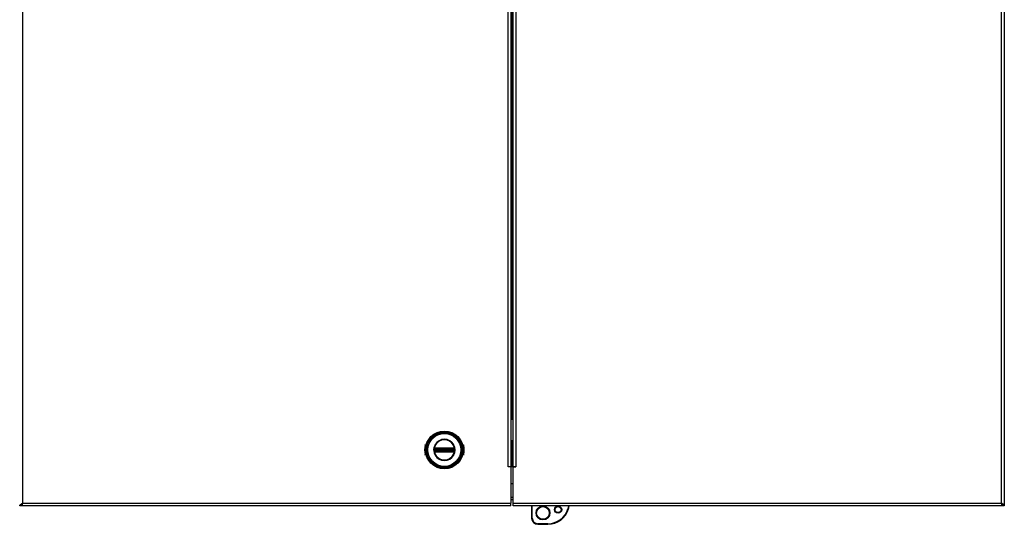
# Model space of a CAD drawing. Header units: inches. Extents: x 12 to 224, y 18 to 129.
# Tile 10 of 16: x 92 to 123, y 57 to 72. Entities that reach past the tile are written whole.
import ezdxf

# ---------------------------------------------------------------- set-up
doc = ezdxf.new("R2010")
doc.units = ezdxf.units.IN
doc.header["$MEASUREMENT"] = 0
doc.layers.add('Visible Edges(ANSI)', color=7, linetype='Continuous', lineweight=25)
doc.layers.add('Visible Tangent Edges(ANSI)', color=7, linetype='Continuous', lineweight=25)

msp = doc.modelspace()

# ---------------------------------------------------------------- linework, layer by layer
at = {"layer": 'Visible Edges(ANSI)'}
for p, q in [((123.072, 87.503), (123.072, 57.128)), ((107.656, 86.284), (107.656, 58.347)), ((107.722, 58.347), (107.722, 86.284)), ((107.722, 59.863), (107.656, 59.863)), ((107.656, 59.144), (107.722, 59.144)), ((107.656, 58.347), (107.57, 58.347)), ((107.656, 58.347), (107.57, 58.347)), ((107.57, 58.347), (107.57, 58.347)), ((107.57, 58.347), (107.57, 58.347)), ((107.656, 58.347), (107.656, 57.214)), ((107.691, 58.347), (107.656, 58.347)), ((107.722, 58.347), (107.691, 58.347)), ((107.722, 58.347), (107.808, 58.347)), ((107.808, 58.347), (107.722, 58.347)), ((107.722, 57.214), (107.722, 58.347)), ((107.808, 58.347), (107.808, 58.347)), ((107.808, 58.347), (107.808, 58.347)), ((107.722, 57.815), (107.656, 57.815)), ((107.722, 57.315), (107.656, 57.315)), ((92.361, 57.128), (92.306, 57.128)), ((92.371, 57.174), (92.371, 57.128)), ((107.656, 57.128), (92.371, 57.128)), ((107.656, 57.128), (107.656, 57.214)), ((107.722, 57.128), (107.722, 57.214)), ((123.007, 57.128), (107.722, 57.128)), ((108.302, 57.128), (108.302, 56.752)), ((123.007, 57.174), (123.007, 57.128)), ((123.072, 57.128), (123.017, 57.128)), ((108.499, 56.556), (108.814, 56.556))]:
    msp.add_line(p, q, dxfattribs=at)
at = {"layer": 'Visible Edges(ANSI)', "flags": 128}
for points in [[(92.306, 57.128), (92.307, 57.132), (92.307, 57.136), (92.308, 57.139), (92.309, 57.143), (92.311, 57.146), (92.313, 57.15), (92.315, 57.153), (92.318, 57.157), (92.321, 57.161), (92.324, 57.164), (92.328, 57.168), (92.331, 57.171), (92.336, 57.175), (92.34, 57.178), (92.345, 57.182), (92.349, 57.186), (92.354, 57.189), (92.359, 57.193), (92.365, 57.196), (92.37, 57.2), (92.376, 57.204), (92.381, 57.207), (92.387, 57.211), (92.392, 57.214)], [(92.392, 57.214), (92.39, 57.211), (92.388, 57.207), (92.386, 57.204), (92.384, 57.2), (92.382, 57.196), (92.38, 57.193), (92.379, 57.189), (92.377, 57.186), (92.375, 57.182), (92.373, 57.178), (92.372, 57.175), (92.37, 57.171), (92.369, 57.168), (92.368, 57.164), (92.367, 57.161), (92.365, 57.157), (92.365, 57.153), (92.364, 57.15), (92.363, 57.146), (92.362, 57.143), (92.362, 57.139), (92.362, 57.136), (92.361, 57.132), (92.361, 57.128)], [(92.392, 57.214), (92.391, 57.209), (92.391, 57.203), (92.39, 57.198), (92.389, 57.192), (92.388, 57.187), (92.387, 57.181), (92.386, 57.176), (92.385, 57.171), (92.384, 57.167), (92.384, 57.162), (92.383, 57.158), (92.382, 57.154), (92.381, 57.15), (92.38, 57.146), (92.379, 57.143), (92.378, 57.14), (92.377, 57.137), (92.377, 57.135), (92.376, 57.133), (92.375, 57.131), (92.374, 57.13), (92.373, 57.129), (92.372, 57.129), (92.371, 57.128)], [(92.377, 57.186), (92.378, 57.187), (92.378, 57.188), (92.379, 57.188), (92.38, 57.189), (92.38, 57.19), (92.381, 57.191), (92.382, 57.192), (92.382, 57.193), (92.383, 57.194), (92.383, 57.195), (92.384, 57.196), (92.385, 57.198), (92.385, 57.199), (92.386, 57.2), (92.387, 57.201), (92.387, 57.203), (92.388, 57.204), (92.389, 57.206), (92.389, 57.207), (92.39, 57.208), (92.39, 57.21), (92.391, 57.211), (92.392, 57.213), (92.392, 57.214)], [(109.456, 57.034), (109.457, 57.038), (109.458, 57.042), (109.459, 57.045), (109.46, 57.049), (109.461, 57.053), (109.462, 57.057), (109.463, 57.061), (109.463, 57.065), (109.464, 57.069), (109.465, 57.073), (109.466, 57.077), (109.466, 57.081), (109.467, 57.085), (109.468, 57.088), (109.468, 57.092), (109.469, 57.096), (109.469, 57.1), (109.47, 57.104), (109.47, 57.108), (109.471, 57.112), (109.471, 57.116), (109.471, 57.12), (109.471, 57.124), (109.472, 57.128)], [(122.986, 57.214), (122.988, 57.211), (122.99, 57.207), (122.992, 57.204), (122.994, 57.2), (122.996, 57.196), (122.998, 57.193), (123, 57.189), (123.002, 57.186), (123.003, 57.182), (123.005, 57.179), (123.007, 57.175), (123.008, 57.171), (123.009, 57.168), (123.011, 57.164), (123.012, 57.161), (123.013, 57.157), (123.014, 57.153), (123.015, 57.15), (123.016, 57.146), (123.016, 57.143), (123.017, 57.139), (123.017, 57.136), (123.017, 57.132), (123.017, 57.128)], [(123.003, 57.132), (123.003, 57.134), (123.002, 57.136), (123.001, 57.138), (123, 57.14), (123, 57.142), (122.999, 57.145), (122.998, 57.147), (122.998, 57.15), (122.997, 57.153), (122.996, 57.157), (122.995, 57.16), (122.995, 57.164), (122.994, 57.167), (122.993, 57.171), (122.993, 57.175), (122.992, 57.179), (122.991, 57.183), (122.991, 57.188), (122.99, 57.192), (122.989, 57.196), (122.988, 57.201), (122.988, 57.205), (122.987, 57.21), (122.986, 57.214)], [(123.072, 57.128), (123.072, 57.132), (123.072, 57.136), (123.071, 57.139), (123.069, 57.143), (123.068, 57.146), (123.066, 57.15), (123.063, 57.153), (123.061, 57.157), (123.058, 57.161), (123.054, 57.164), (123.051, 57.168), (123.047, 57.171), (123.043, 57.175), (123.039, 57.179), (123.034, 57.182), (123.029, 57.186), (123.024, 57.189), (123.019, 57.193), (123.014, 57.196), (123.009, 57.2), (123.003, 57.204), (122.998, 57.207), (122.992, 57.211), (122.986, 57.214)], [(122.986, 57.214), (122.987, 57.213), (122.988, 57.211), (122.988, 57.21), (122.989, 57.209), (122.99, 57.207), (122.99, 57.206), (122.991, 57.204), (122.991, 57.203), (122.992, 57.202), (122.993, 57.2), (122.993, 57.199), (122.994, 57.198), (122.995, 57.197), (122.995, 57.195), (122.996, 57.194), (122.997, 57.193), (122.997, 57.192), (122.998, 57.191), (122.998, 57.19), (122.999, 57.189), (123, 57.188), (123, 57.188), (123.001, 57.187), (123.002, 57.186)], [(123.007, 57.128), (123.007, 57.128), (123.007, 57.128), (123.007, 57.128), (123.007, 57.128), (123.006, 57.129), (123.006, 57.129), (123.006, 57.129), (123.006, 57.129), (123.006, 57.129), (123.006, 57.129), (123.005, 57.129), (123.005, 57.129), (123.005, 57.13), (123.005, 57.13), (123.005, 57.13), (123.005, 57.13), (123.004, 57.13), (123.004, 57.131), (123.004, 57.131), (123.004, 57.131), (123.004, 57.131), (123.004, 57.132), (123.003, 57.132), (123.003, 57.132)]]:
    msp.add_lwpolyline(points, dxfattribs=at)
at = {"layer": 'Visible Edges(ANSI)'}
for centre, radius in [((105.576, 58.878), 0.591), ((108.657, 56.91), 0.197), ((109.129, 57.013), 0.0935)]:
    msp.add_circle(centre, radius, dxfattribs=at)
for centre, radius, start, end in [((108.814, 57.225), 0.669, 270, 343.4345), ((108.499, 56.752), 0.197, 180, 270)]:
    msp.add_arc(centre, radius, start, end, dxfattribs=at)
at = {"layer": 'Visible Tangent Edges(ANSI)'}
for p, q in [((92.392, 87.417), (92.392, 57.214)), ((122.986, 57.214), (122.986, 87.417)), ((107.57, 58.347), (107.57, 86.284)), ((107.808, 86.284), (107.808, 58.347)), ((107.691, 59.863), (107.691, 84.769)), ((107.656, 59.843), (107.722, 59.843)), ((107.722, 59.164), (107.656, 59.164)), ((107.691, 58.347), (107.691, 59.144)), ((104.974, 59.026), (104.966, 59.028)), ((104.974, 59.026), (105.004, 59.026)), ((105.266, 58.92), (105.26, 58.925)), ((105.26, 58.831), (105.266, 58.837)), ((105.262, 58.901), (105.269, 58.901)), ((105.262, 58.856), (105.269, 58.856)), ((105.264, 58.917), (105.272, 58.913)), ((105.272, 58.844), (105.264, 58.839)), ((105.271, 58.924), (105.267, 58.931)), ((105.271, 58.833), (105.267, 58.825)), ((105.269, 58.856), (105.269, 58.901)), ((105.269, 58.901), (105.278, 58.901)), ((105.269, 58.856), (105.278, 58.856)), ((105.275, 58.917), (105.271, 58.924)), ((105.271, 58.833), (105.275, 58.84)), ((105.278, 58.856), (105.278, 58.901)), ((105.278, 58.901), (105.28, 58.898)), ((105.28, 58.858), (105.278, 58.856)), ((105.28, 58.927), (105.28, 58.935)), ((105.28, 58.898), (105.28, 58.858)), ((105.29, 58.898), (105.28, 58.898)), ((105.28, 58.858), (105.29, 58.858)), ((105.28, 58.822), (105.28, 58.83)), ((105.287, 58.927), (105.287, 58.935)), ((105.864, 58.935), (105.287, 58.935)), ((105.287, 58.927), (105.864, 58.927)), ((105.287, 58.927), (105.287, 58.919)), ((105.287, 58.919), (105.864, 58.919)), ((105.287, 58.919), (105.287, 58.911)), ((105.287, 58.911), (105.864, 58.911)), ((105.29, 58.908), (105.287, 58.911)), ((105.287, 58.846), (105.29, 58.848)), ((105.287, 58.846), (105.287, 58.837)), ((105.864, 58.846), (105.287, 58.846)), ((105.287, 58.83), (105.287, 58.837)), ((105.864, 58.837), (105.287, 58.837)), ((105.287, 58.821), (105.287, 58.83)), ((105.864, 58.83), (105.287, 58.83)), ((105.287, 58.821), (105.864, 58.821)), ((105.862, 58.908), (105.29, 58.908)), ((105.29, 58.908), (105.29, 58.898)), ((105.29, 58.898), (105.862, 58.898)), ((105.29, 58.858), (105.29, 58.898)), ((105.862, 58.858), (105.29, 58.858)), ((105.29, 58.858), (105.29, 58.848)), ((105.29, 58.848), (105.862, 58.848)), ((105.864, 58.911), (105.862, 58.908)), ((105.862, 58.898), (105.862, 58.908)), ((105.862, 58.898), (105.862, 58.858)), ((105.872, 58.898), (105.862, 58.898)), ((105.862, 58.848), (105.862, 58.858)), ((105.862, 58.858), (105.872, 58.858)), ((105.862, 58.848), (105.864, 58.846)), ((105.864, 58.927), (105.864, 58.935)), ((105.864, 58.927), (105.864, 58.919)), ((105.864, 58.919), (105.864, 58.911)), ((105.864, 58.846), (105.864, 58.837)), ((105.864, 58.83), (105.864, 58.837)), ((105.864, 58.821), (105.864, 58.83)), ((105.872, 58.927), (105.872, 58.935)), ((105.872, 58.898), (105.874, 58.901)), ((105.872, 58.858), (105.872, 58.898)), ((105.874, 58.856), (105.872, 58.858)), ((105.872, 58.822), (105.872, 58.83)), ((105.874, 58.901), (105.883, 58.901)), ((105.874, 58.901), (105.874, 58.856)), ((105.874, 58.856), (105.883, 58.856)), ((105.881, 58.924), (105.876, 58.917)), ((105.876, 58.84), (105.881, 58.833)), ((105.88, 58.913), (105.887, 58.917)), ((105.887, 58.839), (105.88, 58.844)), ((105.885, 58.931), (105.881, 58.924)), ((105.885, 58.825), (105.881, 58.833)), ((105.89, 58.901), (105.883, 58.901)), ((105.883, 58.901), (105.883, 58.856)), ((105.89, 58.856), (105.883, 58.856)), ((105.892, 58.925), (105.886, 58.92)), ((105.9, 58.878), (105.91, 58.878)), ((106.148, 59.026), (106.178, 59.026)), ((106.186, 59.028), (106.178, 59.026)), ((104.974, 58.731), (104.966, 58.729)), ((105.004, 58.731), (104.974, 58.731)), ((106.178, 58.731), (106.148, 58.731)), ((106.186, 58.729), (106.178, 58.731)), ((107.656, 57.401), (107.722, 57.401)), ((92.392, 57.214), (107.656, 57.214)), ((107.722, 57.214), (122.986, 57.214)), ((108.322, 56.752), (108.322, 57.128)), ((109.437, 57.04), (109.456, 57.034)), ((108.322, 56.752), (108.302, 56.752)), ((108.814, 56.575), (108.499, 56.575)), ((108.499, 56.575), (108.499, 56.556)), ((108.814, 56.575), (108.814, 56.556))]:
    msp.add_line(p, q, dxfattribs=at)
at = {"layer": 'Visible Tangent Edges(ANSI)', "flags": 128}
for points in [[(105.91, 58.878), (105.898, 58.965), (105.865, 59.045), (105.812, 59.114), (105.743, 59.167), (105.662, 59.201), (105.576, 59.212), (105.49, 59.201), (105.409, 59.167), (105.34, 59.114), (105.287, 59.045), (105.253, 58.964), (105.242, 58.878), (105.254, 58.792), (105.287, 58.711), (105.34, 58.642), (105.409, 58.589), (105.49, 58.556), (105.576, 58.545), (105.663, 58.556), (105.743, 58.59), (105.812, 58.643), (105.865, 58.712), (105.898, 58.792), (105.91, 58.878)], [(105.9, 58.878), (105.889, 58.795), (105.857, 58.717), (105.806, 58.649), (105.739, 58.598), (105.66, 58.565), (105.576, 58.554), (105.492, 58.565), (105.414, 58.597), (105.347, 58.649), (105.295, 58.716), (105.263, 58.794), (105.252, 58.878), (105.262, 58.962), (105.295, 59.04), (105.346, 59.108), (105.414, 59.159), (105.492, 59.192), (105.576, 59.203), (105.66, 59.192), (105.738, 59.159), (105.805, 59.108), (105.857, 59.041), (105.889, 58.962), (105.9, 58.878)], [(104.974, 59.026), (104.974, 59.027), (104.974, 59.027), (104.974, 59.028), (104.974, 59.028), (104.974, 59.029), (104.974, 59.029), (104.974, 59.03), (104.974, 59.03), (104.974, 59.031), (104.974, 59.031), (104.974, 59.032), (104.974, 59.032), (104.975, 59.033), (104.975, 59.033), (104.975, 59.034), (104.975, 59.034), (104.975, 59.035), (104.975, 59.035), (104.975, 59.036), (104.975, 59.036), (104.975, 59.037), (104.975, 59.037), (104.975, 59.038), (104.975, 59.038)], [(105.256, 58.901), (105.256, 58.899), (105.255, 58.897), (105.255, 58.895), (105.255, 58.893), (105.255, 58.892), (105.255, 58.89), (105.255, 58.888), (105.255, 58.886), (105.255, 58.884), (105.255, 58.882), (105.255, 58.88), (105.255, 58.878), (105.255, 58.876), (105.255, 58.875), (105.255, 58.873), (105.255, 58.871), (105.255, 58.869), (105.255, 58.867), (105.255, 58.865), (105.255, 58.863), (105.255, 58.861), (105.255, 58.859), (105.256, 58.858), (105.256, 58.856)], [(105.258, 58.922), (105.258, 58.921), (105.258, 58.921), (105.258, 58.92), (105.258, 58.919), (105.258, 58.919), (105.257, 58.918), (105.257, 58.918), (105.257, 58.917), (105.257, 58.917), (105.257, 58.916), (105.257, 58.916), (105.257, 58.915), (105.257, 58.914), (105.257, 58.914), (105.257, 58.913), (105.256, 58.913), (105.256, 58.912), (105.256, 58.912), (105.256, 58.911), (105.256, 58.91), (105.256, 58.91), (105.256, 58.909), (105.256, 58.909), (105.256, 58.908)], [(105.256, 58.908), (105.256, 58.908), (105.256, 58.908), (105.256, 58.907), (105.256, 58.907), (105.256, 58.907), (105.256, 58.906), (105.256, 58.906), (105.256, 58.906), (105.256, 58.905), (105.256, 58.905), (105.256, 58.905), (105.256, 58.905), (105.256, 58.904), (105.256, 58.904), (105.256, 58.904), (105.256, 58.903), (105.256, 58.903), (105.256, 58.903), (105.256, 58.902), (105.256, 58.902), (105.256, 58.902), (105.256, 58.902), (105.256, 58.901), (105.256, 58.901)], [(105.256, 58.856), (105.256, 58.855), (105.256, 58.855), (105.256, 58.855), (105.256, 58.855), (105.256, 58.854), (105.256, 58.854), (105.256, 58.854), (105.256, 58.853), (105.256, 58.853), (105.256, 58.853), (105.256, 58.852), (105.256, 58.852), (105.256, 58.852), (105.256, 58.852), (105.256, 58.851), (105.256, 58.851), (105.256, 58.851), (105.256, 58.85), (105.256, 58.85), (105.256, 58.85), (105.256, 58.849), (105.256, 58.849), (105.256, 58.849), (105.256, 58.849)], [(105.256, 58.849), (105.256, 58.848), (105.256, 58.847), (105.256, 58.847), (105.256, 58.846), (105.256, 58.846), (105.256, 58.845), (105.256, 58.844), (105.256, 58.844), (105.257, 58.843), (105.257, 58.843), (105.257, 58.842), (105.257, 58.842), (105.257, 58.841), (105.257, 58.84), (105.257, 58.84), (105.257, 58.839), (105.257, 58.839), (105.257, 58.838), (105.258, 58.838), (105.258, 58.837), (105.258, 58.837), (105.258, 58.836), (105.258, 58.836), (105.258, 58.835)], [(105.26, 58.925), (105.259, 58.925), (105.259, 58.925), (105.259, 58.925), (105.259, 58.925), (105.259, 58.924), (105.259, 58.924), (105.259, 58.924), (105.259, 58.924), (105.259, 58.924), (105.259, 58.924), (105.259, 58.924), (105.259, 58.923), (105.259, 58.923), (105.259, 58.923), (105.259, 58.923), (105.259, 58.923), (105.259, 58.923), (105.259, 58.922), (105.259, 58.922), (105.258, 58.922), (105.258, 58.922), (105.258, 58.922), (105.258, 58.922), (105.258, 58.922)], [(105.258, 58.835), (105.258, 58.835), (105.258, 58.835), (105.258, 58.835), (105.258, 58.835), (105.259, 58.834), (105.259, 58.834), (105.259, 58.834), (105.259, 58.834), (105.259, 58.834), (105.259, 58.834), (105.259, 58.833), (105.259, 58.833), (105.259, 58.833), (105.259, 58.833), (105.259, 58.833), (105.259, 58.833), (105.259, 58.833), (105.259, 58.832), (105.259, 58.832), (105.259, 58.832), (105.259, 58.832), (105.259, 58.832), (105.259, 58.832), (105.26, 58.831)], [(105.267, 58.931), (105.266, 58.931), (105.266, 58.931), (105.266, 58.931), (105.265, 58.931), (105.265, 58.93), (105.265, 58.93), (105.264, 58.93), (105.264, 58.93), (105.264, 58.929), (105.264, 58.929), (105.263, 58.929), (105.263, 58.929), (105.263, 58.928), (105.262, 58.928), (105.262, 58.928), (105.262, 58.928), (105.261, 58.927), (105.261, 58.927), (105.261, 58.927), (105.261, 58.926), (105.26, 58.926), (105.26, 58.926), (105.26, 58.926), (105.26, 58.925)], [(105.26, 58.831), (105.26, 58.831), (105.26, 58.831), (105.26, 58.831), (105.261, 58.83), (105.261, 58.83), (105.261, 58.83), (105.261, 58.829), (105.262, 58.829), (105.262, 58.829), (105.262, 58.829), (105.263, 58.828), (105.263, 58.828), (105.263, 58.828), (105.264, 58.827), (105.264, 58.827), (105.264, 58.827), (105.264, 58.827), (105.265, 58.827), (105.265, 58.826), (105.265, 58.826), (105.266, 58.826), (105.266, 58.826), (105.266, 58.825), (105.267, 58.825)], [(105.262, 58.908), (105.262, 58.909), (105.262, 58.909), (105.262, 58.91), (105.262, 58.91), (105.262, 58.91), (105.262, 58.911), (105.262, 58.911), (105.262, 58.912), (105.262, 58.912), (105.262, 58.912), (105.262, 58.913), (105.262, 58.913), (105.263, 58.913), (105.263, 58.914), (105.263, 58.914), (105.263, 58.915), (105.263, 58.915), (105.263, 58.915), (105.263, 58.916), (105.264, 58.916), (105.264, 58.916), (105.264, 58.917), (105.264, 58.917), (105.264, 58.917)], [(105.262, 58.901), (105.262, 58.901), (105.262, 58.902), (105.262, 58.902), (105.262, 58.902), (105.262, 58.903), (105.262, 58.903), (105.262, 58.903), (105.262, 58.903), (105.262, 58.904), (105.262, 58.904), (105.262, 58.904), (105.262, 58.905), (105.262, 58.905), (105.262, 58.905), (105.262, 58.906), (105.262, 58.906), (105.262, 58.906), (105.262, 58.906), (105.262, 58.907), (105.262, 58.907), (105.262, 58.907), (105.262, 58.908), (105.262, 58.908), (105.262, 58.908)], [(105.262, 58.856), (105.262, 58.857), (105.262, 58.859), (105.262, 58.861), (105.262, 58.863), (105.262, 58.865), (105.262, 58.867), (105.262, 58.869), (105.262, 58.871), (105.262, 58.873), (105.262, 58.875), (105.262, 58.876), (105.262, 58.878), (105.262, 58.88), (105.262, 58.882), (105.262, 58.884), (105.262, 58.886), (105.262, 58.888), (105.262, 58.89), (105.262, 58.892), (105.262, 58.894), (105.262, 58.895), (105.262, 58.897), (105.262, 58.899), (105.262, 58.901)], [(105.262, 58.848), (105.262, 58.849), (105.262, 58.849), (105.262, 58.849), (105.262, 58.85), (105.262, 58.85), (105.262, 58.85), (105.262, 58.851), (105.262, 58.851), (105.262, 58.851), (105.262, 58.851), (105.262, 58.852), (105.262, 58.852), (105.262, 58.852), (105.262, 58.853), (105.262, 58.853), (105.262, 58.853), (105.262, 58.853), (105.262, 58.854), (105.262, 58.854), (105.262, 58.854), (105.262, 58.855), (105.262, 58.855), (105.262, 58.855), (105.262, 58.856)], [(105.264, 58.839), (105.264, 58.84), (105.264, 58.84), (105.264, 58.84), (105.264, 58.841), (105.263, 58.841), (105.263, 58.841), (105.263, 58.842), (105.263, 58.842), (105.263, 58.842), (105.263, 58.843), (105.263, 58.843), (105.262, 58.844), (105.262, 58.844), (105.262, 58.844), (105.262, 58.845), (105.262, 58.845), (105.262, 58.846), (105.262, 58.846), (105.262, 58.846), (105.262, 58.847), (105.262, 58.847), (105.262, 58.848), (105.262, 58.848), (105.262, 58.848)], [(105.264, 58.917), (105.264, 58.918), (105.265, 58.918), (105.265, 58.918), (105.265, 58.918), (105.265, 58.918), (105.265, 58.918), (105.265, 58.918), (105.265, 58.918), (105.265, 58.918), (105.265, 58.918), (105.265, 58.919), (105.265, 58.919), (105.265, 58.919), (105.265, 58.919), (105.265, 58.919), (105.265, 58.919), (105.266, 58.919), (105.266, 58.919), (105.266, 58.919), (105.266, 58.919), (105.266, 58.92), (105.266, 58.92), (105.266, 58.92), (105.266, 58.92)], [(105.266, 58.837), (105.266, 58.837), (105.266, 58.837), (105.266, 58.837), (105.266, 58.837), (105.266, 58.837), (105.266, 58.837), (105.266, 58.838), (105.265, 58.838), (105.265, 58.838), (105.265, 58.838), (105.265, 58.838), (105.265, 58.838), (105.265, 58.838), (105.265, 58.838), (105.265, 58.838), (105.265, 58.838), (105.265, 58.839), (105.265, 58.839), (105.265, 58.839), (105.265, 58.839), (105.265, 58.839), (105.265, 58.839), (105.264, 58.839), (105.264, 58.839)], [(105.266, 58.92), (105.266, 58.92), (105.266, 58.92), (105.267, 58.92), (105.267, 58.921), (105.267, 58.921), (105.267, 58.921), (105.267, 58.921), (105.268, 58.921), (105.268, 58.922), (105.268, 58.922), (105.268, 58.922), (105.268, 58.922), (105.269, 58.922), (105.269, 58.923), (105.269, 58.923), (105.269, 58.923), (105.269, 58.923), (105.27, 58.923), (105.27, 58.923), (105.27, 58.924), (105.27, 58.924), (105.271, 58.924), (105.271, 58.924), (105.271, 58.924)], [(105.271, 58.833), (105.271, 58.833), (105.271, 58.833), (105.27, 58.833), (105.27, 58.833), (105.27, 58.833), (105.27, 58.833), (105.269, 58.834), (105.269, 58.834), (105.269, 58.834), (105.269, 58.834), (105.269, 58.834), (105.268, 58.834), (105.268, 58.835), (105.268, 58.835), (105.268, 58.835), (105.268, 58.835), (105.267, 58.835), (105.267, 58.836), (105.267, 58.836), (105.267, 58.836), (105.267, 58.836), (105.266, 58.836), (105.266, 58.837), (105.266, 58.837)], [(105.28, 58.935), (105.279, 58.935), (105.279, 58.935), (105.278, 58.935), (105.278, 58.935), (105.277, 58.935), (105.277, 58.935), (105.276, 58.935), (105.275, 58.935), (105.275, 58.935), (105.274, 58.934), (105.274, 58.934), (105.273, 58.934), (105.273, 58.934), (105.272, 58.934), (105.272, 58.934), (105.271, 58.933), (105.27, 58.933), (105.27, 58.933), (105.269, 58.933), (105.269, 58.933), (105.268, 58.932), (105.268, 58.932), (105.267, 58.932), (105.267, 58.931)], [(105.267, 58.825), (105.267, 58.825), (105.268, 58.825), (105.268, 58.824), (105.269, 58.824), (105.269, 58.824), (105.27, 58.824), (105.27, 58.823), (105.271, 58.823), (105.272, 58.823), (105.272, 58.823), (105.273, 58.823), (105.273, 58.823), (105.274, 58.822), (105.274, 58.822), (105.275, 58.822), (105.275, 58.822), (105.276, 58.822), (105.277, 58.822), (105.277, 58.822), (105.278, 58.822), (105.278, 58.822), (105.279, 58.822), (105.279, 58.822), (105.28, 58.822)], [(105.269, 58.901), (105.269, 58.901), (105.269, 58.902), (105.269, 58.902), (105.269, 58.902), (105.269, 58.903), (105.269, 58.903), (105.269, 58.903), (105.269, 58.904), (105.269, 58.904), (105.269, 58.904), (105.269, 58.905), (105.269, 58.905), (105.269, 58.905), (105.269, 58.906), (105.269, 58.906), (105.269, 58.906), (105.269, 58.906), (105.27, 58.907), (105.27, 58.907), (105.27, 58.907), (105.27, 58.908), (105.27, 58.908), (105.27, 58.908), (105.27, 58.908)], [(105.27, 58.848), (105.27, 58.849), (105.27, 58.849), (105.27, 58.849), (105.27, 58.849), (105.27, 58.85), (105.27, 58.85), (105.269, 58.85), (105.269, 58.851), (105.269, 58.851), (105.269, 58.851), (105.269, 58.851), (105.269, 58.852), (105.269, 58.852), (105.269, 58.852), (105.269, 58.853), (105.269, 58.853), (105.269, 58.853), (105.269, 58.854), (105.269, 58.854), (105.269, 58.854), (105.269, 58.855), (105.269, 58.855), (105.269, 58.855), (105.269, 58.856)], [(105.27, 58.908), (105.27, 58.909), (105.27, 58.909), (105.27, 58.909), (105.27, 58.909), (105.27, 58.909), (105.27, 58.91), (105.27, 58.91), (105.27, 58.91), (105.27, 58.91), (105.27, 58.911), (105.271, 58.911), (105.271, 58.911), (105.271, 58.911), (105.271, 58.911), (105.271, 58.911), (105.271, 58.912), (105.271, 58.912), (105.271, 58.912), (105.271, 58.912), (105.271, 58.912), (105.271, 58.913), (105.272, 58.913), (105.272, 58.913), (105.272, 58.913)], [(105.272, 58.844), (105.272, 58.844), (105.272, 58.844), (105.271, 58.844), (105.271, 58.844), (105.271, 58.844), (105.271, 58.845), (105.271, 58.845), (105.271, 58.845), (105.271, 58.845), (105.271, 58.845), (105.271, 58.846), (105.271, 58.846), (105.271, 58.846), (105.27, 58.846), (105.27, 58.846), (105.27, 58.847), (105.27, 58.847), (105.27, 58.847), (105.27, 58.847), (105.27, 58.847), (105.27, 58.848), (105.27, 58.848), (105.27, 58.848), (105.27, 58.848)], [(105.271, 58.924), (105.271, 58.924), (105.272, 58.924), (105.272, 58.925), (105.272, 58.925), (105.273, 58.925), (105.273, 58.925), (105.274, 58.925), (105.274, 58.925), (105.274, 58.926), (105.275, 58.926), (105.275, 58.926), (105.275, 58.926), (105.276, 58.926), (105.276, 58.926), (105.277, 58.926), (105.277, 58.926), (105.277, 58.926), (105.278, 58.926), (105.278, 58.926), (105.279, 58.927), (105.279, 58.927), (105.279, 58.927), (105.28, 58.927), (105.28, 58.927)], [(105.28, 58.83), (105.28, 58.83), (105.279, 58.83), (105.279, 58.83), (105.279, 58.83), (105.278, 58.83), (105.278, 58.83), (105.277, 58.83), (105.277, 58.83), (105.277, 58.83), (105.276, 58.831), (105.276, 58.831), (105.275, 58.831), (105.275, 58.831), (105.275, 58.831), (105.274, 58.831), (105.274, 58.831), (105.274, 58.831), (105.273, 58.832), (105.273, 58.832), (105.272, 58.832), (105.272, 58.832), (105.272, 58.832), (105.271, 58.832), (105.271, 58.833)], [(105.275, 58.917), (105.276, 58.917), (105.276, 58.917), (105.276, 58.917), (105.276, 58.917), (105.276, 58.917), (105.276, 58.917), (105.277, 58.917), (105.277, 58.918), (105.277, 58.918), (105.277, 58.918), (105.277, 58.918), (105.278, 58.918), (105.278, 58.918), (105.278, 58.918), (105.278, 58.918), (105.278, 58.918), (105.279, 58.918), (105.279, 58.918), (105.279, 58.918), (105.279, 58.918), (105.279, 58.919), (105.28, 58.919), (105.28, 58.919), (105.28, 58.919)], [(105.28, 58.838), (105.28, 58.838), (105.28, 58.838), (105.279, 58.838), (105.279, 58.838), (105.279, 58.838), (105.279, 58.838), (105.279, 58.838), (105.278, 58.838), (105.278, 58.839), (105.278, 58.839), (105.278, 58.839), (105.278, 58.839), (105.277, 58.839), (105.277, 58.839), (105.277, 58.839), (105.277, 58.839), (105.277, 58.839), (105.276, 58.839), (105.276, 58.839), (105.276, 58.84), (105.276, 58.84), (105.276, 58.84), (105.276, 58.84), (105.275, 58.84)], [(105.287, 58.935), (105.287, 58.935), (105.287, 58.935), (105.286, 58.935), (105.286, 58.935), (105.286, 58.935), (105.286, 58.935), (105.285, 58.935), (105.285, 58.935), (105.285, 58.935), (105.284, 58.935), (105.284, 58.935), (105.284, 58.935), (105.283, 58.935), (105.283, 58.935), (105.283, 58.935), (105.283, 58.935), (105.282, 58.935), (105.282, 58.935), (105.282, 58.935), (105.281, 58.935), (105.281, 58.935), (105.281, 58.935), (105.28, 58.935), (105.28, 58.935)], [(105.28, 58.927), (105.281, 58.927), (105.281, 58.927), (105.281, 58.927), (105.281, 58.927), (105.282, 58.927), (105.282, 58.927), (105.282, 58.927), (105.283, 58.927), (105.283, 58.927), (105.283, 58.927), (105.284, 58.927), (105.284, 58.927), (105.284, 58.927), (105.284, 58.927), (105.285, 58.927), (105.285, 58.927), (105.285, 58.927), (105.286, 58.927), (105.286, 58.927), (105.286, 58.927), (105.287, 58.927), (105.287, 58.927), (105.287, 58.927), (105.287, 58.927)], [(105.28, 58.919), (105.28, 58.919), (105.281, 58.919), (105.281, 58.919), (105.281, 58.919), (105.281, 58.919), (105.282, 58.919), (105.282, 58.919), (105.282, 58.919), (105.283, 58.919), (105.283, 58.919), (105.283, 58.919), (105.284, 58.919), (105.284, 58.919), (105.284, 58.919), (105.285, 58.919), (105.285, 58.919), (105.285, 58.919), (105.285, 58.919), (105.286, 58.919), (105.286, 58.919), (105.286, 58.919), (105.287, 58.919), (105.287, 58.919), (105.287, 58.919)], [(105.287, 58.837), (105.287, 58.837), (105.287, 58.837), (105.286, 58.837), (105.286, 58.837), (105.286, 58.837), (105.285, 58.837), (105.285, 58.837), (105.285, 58.837), (105.285, 58.837), (105.284, 58.837), (105.284, 58.837), (105.284, 58.838), (105.283, 58.838), (105.283, 58.838), (105.283, 58.838), (105.282, 58.838), (105.282, 58.838), (105.282, 58.838), (105.281, 58.838), (105.281, 58.838), (105.281, 58.838), (105.281, 58.838), (105.28, 58.838), (105.28, 58.838)], [(105.287, 58.83), (105.287, 58.83), (105.287, 58.83), (105.287, 58.83), (105.286, 58.83), (105.286, 58.83), (105.286, 58.83), (105.285, 58.83), (105.285, 58.83), (105.285, 58.83), (105.284, 58.83), (105.284, 58.83), (105.284, 58.83), (105.284, 58.83), (105.283, 58.83), (105.283, 58.83), (105.283, 58.83), (105.282, 58.83), (105.282, 58.83), (105.282, 58.83), (105.281, 58.83), (105.281, 58.83), (105.281, 58.83), (105.281, 58.83), (105.28, 58.83)], [(105.28, 58.822), (105.28, 58.822), (105.281, 58.822), (105.281, 58.822), (105.281, 58.822), (105.282, 58.822), (105.282, 58.822), (105.282, 58.821), (105.283, 58.821), (105.283, 58.821), (105.283, 58.821), (105.283, 58.821), (105.284, 58.821), (105.284, 58.821), (105.284, 58.821), (105.285, 58.821), (105.285, 58.821), (105.285, 58.821), (105.286, 58.821), (105.286, 58.821), (105.286, 58.821), (105.286, 58.821), (105.287, 58.821), (105.287, 58.821), (105.287, 58.821)], [(105.872, 58.935), (105.871, 58.935), (105.871, 58.935), (105.871, 58.935), (105.871, 58.935), (105.87, 58.935), (105.87, 58.935), (105.87, 58.935), (105.869, 58.935), (105.869, 58.935), (105.869, 58.935), (105.868, 58.935), (105.868, 58.935), (105.868, 58.935), (105.868, 58.935), (105.867, 58.935), (105.867, 58.935), (105.867, 58.935), (105.866, 58.935), (105.866, 58.935), (105.866, 58.935), (105.865, 58.935), (105.865, 58.935), (105.865, 58.935), (105.864, 58.935)], [(105.864, 58.927), (105.865, 58.927), (105.865, 58.927), (105.865, 58.927), (105.866, 58.927), (105.866, 58.927), (105.866, 58.927), (105.867, 58.927), (105.867, 58.927), (105.867, 58.927), (105.867, 58.927), (105.868, 58.927), (105.868, 58.927), (105.868, 58.927), (105.869, 58.927), (105.869, 58.927), (105.869, 58.927), (105.87, 58.927), (105.87, 58.927), (105.87, 58.927), (105.87, 58.927), (105.871, 58.927), (105.871, 58.927), (105.871, 58.927), (105.872, 58.927)], [(105.872, 58.838), (105.872, 58.838), (105.871, 58.838), (105.871, 58.838), (105.871, 58.838), (105.87, 58.838), (105.87, 58.838), (105.87, 58.838), (105.869, 58.838), (105.869, 58.838), (105.869, 58.838), (105.869, 58.838), (105.868, 58.837), (105.868, 58.837), (105.868, 58.837), (105.867, 58.837), (105.867, 58.837), (105.867, 58.837), (105.866, 58.837), (105.866, 58.837), (105.866, 58.837), (105.865, 58.837), (105.865, 58.837), (105.865, 58.837), (105.864, 58.837)], [(105.872, 58.83), (105.871, 58.83), (105.871, 58.83), (105.871, 58.83), (105.87, 58.83), (105.87, 58.83), (105.87, 58.83), (105.87, 58.83), (105.869, 58.83), (105.869, 58.83), (105.869, 58.83), (105.868, 58.83), (105.868, 58.83), (105.868, 58.83), (105.867, 58.83), (105.867, 58.83), (105.867, 58.83), (105.867, 58.83), (105.866, 58.83), (105.866, 58.83), (105.866, 58.83), (105.865, 58.83), (105.865, 58.83), (105.865, 58.83), (105.864, 58.83)], [(105.864, 58.821), (105.865, 58.821), (105.865, 58.821), (105.865, 58.821), (105.866, 58.821), (105.866, 58.821), (105.866, 58.821), (105.867, 58.821), (105.867, 58.821), (105.867, 58.821), (105.868, 58.821), (105.868, 58.821), (105.868, 58.821), (105.868, 58.821), (105.869, 58.821), (105.869, 58.821), (105.869, 58.821), (105.87, 58.821), (105.87, 58.822), (105.87, 58.822), (105.871, 58.822), (105.871, 58.822), (105.871, 58.822), (105.871, 58.822), (105.872, 58.822)], [(105.865, 58.919), (105.865, 58.919), (105.865, 58.919), (105.865, 58.919), (105.866, 58.919), (105.866, 58.919), (105.866, 58.919), (105.867, 58.919), (105.867, 58.919), (105.867, 58.919), (105.868, 58.919), (105.868, 58.919), (105.868, 58.919), (105.869, 58.919), (105.869, 58.919), (105.869, 58.919), (105.869, 58.919), (105.87, 58.919), (105.87, 58.919), (105.87, 58.919), (105.871, 58.919), (105.871, 58.919), (105.871, 58.919), (105.872, 58.919), (105.872, 58.919)], [(105.885, 58.931), (105.885, 58.932), (105.884, 58.932), (105.884, 58.932), (105.883, 58.933), (105.882, 58.933), (105.882, 58.933), (105.881, 58.933), (105.881, 58.933), (105.88, 58.934), (105.88, 58.934), (105.879, 58.934), (105.879, 58.934), (105.878, 58.934), (105.878, 58.934), (105.877, 58.935), (105.876, 58.935), (105.876, 58.935), (105.875, 58.935), (105.875, 58.935), (105.874, 58.935), (105.874, 58.935), (105.873, 58.935), (105.872, 58.935), (105.872, 58.935)], [(105.872, 58.927), (105.872, 58.927), (105.872, 58.927), (105.873, 58.927), (105.873, 58.927), (105.874, 58.926), (105.874, 58.926), (105.874, 58.926), (105.875, 58.926), (105.875, 58.926), (105.876, 58.926), (105.876, 58.926), (105.876, 58.926), (105.877, 58.926), (105.877, 58.926), (105.878, 58.926), (105.878, 58.925), (105.878, 58.925), (105.879, 58.925), (105.879, 58.925), (105.879, 58.925), (105.88, 58.925), (105.88, 58.924), (105.88, 58.924), (105.881, 58.924)], [(105.872, 58.919), (105.872, 58.919), (105.872, 58.919), (105.872, 58.919), (105.873, 58.918), (105.873, 58.918), (105.873, 58.918), (105.873, 58.918), (105.873, 58.918), (105.874, 58.918), (105.874, 58.918), (105.874, 58.918), (105.874, 58.918), (105.874, 58.918), (105.875, 58.918), (105.875, 58.918), (105.875, 58.918), (105.875, 58.917), (105.875, 58.917), (105.876, 58.917), (105.876, 58.917), (105.876, 58.917), (105.876, 58.917), (105.876, 58.917), (105.876, 58.917)], [(105.876, 58.84), (105.876, 58.84), (105.876, 58.84), (105.876, 58.84), (105.876, 58.84), (105.876, 58.839), (105.875, 58.839), (105.875, 58.839), (105.875, 58.839), (105.875, 58.839), (105.875, 58.839), (105.874, 58.839), (105.874, 58.839), (105.874, 58.839), (105.874, 58.839), (105.874, 58.839), (105.873, 58.838), (105.873, 58.838), (105.873, 58.838), (105.873, 58.838), (105.873, 58.838), (105.872, 58.838), (105.872, 58.838), (105.872, 58.838), (105.872, 58.838)], [(105.881, 58.833), (105.88, 58.832), (105.88, 58.832), (105.88, 58.832), (105.879, 58.832), (105.879, 58.832), (105.879, 58.832), (105.878, 58.831), (105.878, 58.831), (105.878, 58.831), (105.877, 58.831), (105.877, 58.831), (105.876, 58.831), (105.876, 58.831), (105.876, 58.831), (105.875, 58.83), (105.875, 58.83), (105.874, 58.83), (105.874, 58.83), (105.874, 58.83), (105.873, 58.83), (105.873, 58.83), (105.872, 58.83), (105.872, 58.83), (105.872, 58.83)], [(105.872, 58.822), (105.872, 58.822), (105.873, 58.822), (105.874, 58.822), (105.874, 58.822), (105.875, 58.822), (105.875, 58.822), (105.876, 58.822), (105.876, 58.822), (105.877, 58.822), (105.878, 58.822), (105.878, 58.822), (105.879, 58.823), (105.879, 58.823), (105.88, 58.823), (105.88, 58.823), (105.881, 58.823), (105.881, 58.823), (105.882, 58.824), (105.882, 58.824), (105.883, 58.824), (105.884, 58.824), (105.884, 58.825), (105.885, 58.825), (105.885, 58.825)], [(105.88, 58.913), (105.88, 58.913), (105.88, 58.913), (105.88, 58.913), (105.881, 58.912), (105.881, 58.912), (105.881, 58.912), (105.881, 58.912), (105.881, 58.912), (105.881, 58.911), (105.881, 58.911), (105.881, 58.911), (105.881, 58.911), (105.881, 58.911), (105.881, 58.911), (105.881, 58.91), (105.882, 58.91), (105.882, 58.91), (105.882, 58.91), (105.882, 58.909), (105.882, 58.909), (105.882, 58.909), (105.882, 58.909), (105.882, 58.909), (105.882, 58.908)], [(105.882, 58.848), (105.882, 58.848), (105.882, 58.848), (105.882, 58.848), (105.882, 58.847), (105.882, 58.847), (105.882, 58.847), (105.882, 58.847), (105.882, 58.847), (105.881, 58.846), (105.881, 58.846), (105.881, 58.846), (105.881, 58.846), (105.881, 58.846), (105.881, 58.845), (105.881, 58.845), (105.881, 58.845), (105.881, 58.845), (105.881, 58.845), (105.881, 58.844), (105.881, 58.844), (105.88, 58.844), (105.88, 58.844), (105.88, 58.844), (105.88, 58.844)], [(105.881, 58.924), (105.881, 58.924), (105.881, 58.924), (105.881, 58.924), (105.882, 58.924), (105.882, 58.923), (105.882, 58.923), (105.882, 58.923), (105.883, 58.923), (105.883, 58.923), (105.883, 58.923), (105.883, 58.922), (105.883, 58.922), (105.884, 58.922), (105.884, 58.922), (105.884, 58.922), (105.884, 58.921), (105.884, 58.921), (105.885, 58.921), (105.885, 58.921), (105.885, 58.921), (105.885, 58.92), (105.885, 58.92), (105.886, 58.92), (105.886, 58.92)], [(105.886, 58.837), (105.886, 58.837), (105.885, 58.836), (105.885, 58.836), (105.885, 58.836), (105.885, 58.836), (105.885, 58.836), (105.884, 58.835), (105.884, 58.835), (105.884, 58.835), (105.884, 58.835), (105.884, 58.835), (105.883, 58.834), (105.883, 58.834), (105.883, 58.834), (105.883, 58.834), (105.883, 58.834), (105.882, 58.834), (105.882, 58.833), (105.882, 58.833), (105.882, 58.833), (105.881, 58.833), (105.881, 58.833), (105.881, 58.833), (105.881, 58.833)], [(105.882, 58.908), (105.882, 58.908), (105.882, 58.908), (105.882, 58.908), (105.882, 58.907), (105.882, 58.907), (105.882, 58.907), (105.882, 58.906), (105.882, 58.906), (105.882, 58.906), (105.882, 58.906), (105.883, 58.905), (105.883, 58.905), (105.883, 58.905), (105.883, 58.904), (105.883, 58.904), (105.883, 58.904), (105.883, 58.903), (105.883, 58.903), (105.883, 58.903), (105.883, 58.902), (105.883, 58.902), (105.883, 58.902), (105.883, 58.901), (105.883, 58.901)], [(105.883, 58.856), (105.883, 58.855), (105.883, 58.855), (105.883, 58.855), (105.883, 58.854), (105.883, 58.854), (105.883, 58.854), (105.883, 58.853), (105.883, 58.853), (105.883, 58.853), (105.883, 58.852), (105.883, 58.852), (105.883, 58.852), (105.883, 58.851), (105.882, 58.851), (105.882, 58.851), (105.882, 58.851), (105.882, 58.85), (105.882, 58.85), (105.882, 58.85), (105.882, 58.849), (105.882, 58.849), (105.882, 58.849), (105.882, 58.849), (105.882, 58.848)], [(105.892, 58.925), (105.892, 58.926), (105.892, 58.926), (105.892, 58.926), (105.891, 58.926), (105.891, 58.927), (105.891, 58.927), (105.89, 58.927), (105.89, 58.928), (105.89, 58.928), (105.89, 58.928), (105.889, 58.928), (105.889, 58.929), (105.889, 58.929), (105.888, 58.929), (105.888, 58.929), (105.888, 58.93), (105.887, 58.93), (105.887, 58.93), (105.887, 58.93), (105.886, 58.931), (105.886, 58.931), (105.886, 58.931), (105.885, 58.931), (105.885, 58.931)], [(105.885, 58.825), (105.885, 58.825), (105.886, 58.826), (105.886, 58.826), (105.886, 58.826), (105.887, 58.826), (105.887, 58.827), (105.887, 58.827), (105.888, 58.827), (105.888, 58.827), (105.888, 58.827), (105.889, 58.828), (105.889, 58.828), (105.889, 58.828), (105.89, 58.829), (105.89, 58.829), (105.89, 58.829), (105.89, 58.829), (105.891, 58.83), (105.891, 58.83), (105.891, 58.83), (105.892, 58.831), (105.892, 58.831), (105.892, 58.831), (105.892, 58.831)], [(105.886, 58.92), (105.886, 58.92), (105.886, 58.92), (105.886, 58.92), (105.886, 58.919), (105.886, 58.919), (105.886, 58.919), (105.886, 58.919), (105.886, 58.919), (105.886, 58.919), (105.887, 58.919), (105.887, 58.919), (105.887, 58.919), (105.887, 58.919), (105.887, 58.918), (105.887, 58.918), (105.887, 58.918), (105.887, 58.918), (105.887, 58.918), (105.887, 58.918), (105.887, 58.918), (105.887, 58.918), (105.887, 58.918), (105.887, 58.918), (105.887, 58.917)], [(105.887, 58.839), (105.887, 58.839), (105.887, 58.839), (105.887, 58.839), (105.887, 58.839), (105.887, 58.839), (105.887, 58.839), (105.887, 58.839), (105.887, 58.838), (105.887, 58.838), (105.887, 58.838), (105.887, 58.838), (105.887, 58.838), (105.887, 58.838), (105.887, 58.838), (105.886, 58.838), (105.886, 58.838), (105.886, 58.838), (105.886, 58.837), (105.886, 58.837), (105.886, 58.837), (105.886, 58.837), (105.886, 58.837), (105.886, 58.837), (105.886, 58.837)], [(105.887, 58.917), (105.888, 58.917), (105.888, 58.917), (105.888, 58.916), (105.888, 58.916), (105.888, 58.916), (105.889, 58.915), (105.889, 58.915), (105.889, 58.915), (105.889, 58.914), (105.889, 58.914), (105.889, 58.913), (105.889, 58.913), (105.89, 58.913), (105.89, 58.912), (105.89, 58.912), (105.89, 58.912), (105.89, 58.911), (105.89, 58.911), (105.89, 58.91), (105.89, 58.91), (105.89, 58.91), (105.89, 58.909), (105.89, 58.909), (105.89, 58.908)], [(105.89, 58.848), (105.89, 58.848), (105.89, 58.848), (105.89, 58.847), (105.89, 58.847), (105.89, 58.846), (105.89, 58.846), (105.89, 58.846), (105.89, 58.845), (105.89, 58.845), (105.89, 58.844), (105.89, 58.844), (105.889, 58.844), (105.889, 58.843), (105.889, 58.843), (105.889, 58.842), (105.889, 58.842), (105.889, 58.842), (105.889, 58.841), (105.888, 58.841), (105.888, 58.841), (105.888, 58.84), (105.888, 58.84), (105.888, 58.84), (105.887, 58.839)], [(105.89, 58.908), (105.89, 58.908), (105.89, 58.908), (105.89, 58.907), (105.89, 58.907), (105.89, 58.907), (105.89, 58.906), (105.89, 58.906), (105.89, 58.906), (105.89, 58.906), (105.89, 58.905), (105.89, 58.905), (105.89, 58.905), (105.89, 58.904), (105.89, 58.904), (105.89, 58.904), (105.89, 58.903), (105.89, 58.903), (105.89, 58.903), (105.89, 58.903), (105.89, 58.902), (105.89, 58.902), (105.89, 58.902), (105.89, 58.901), (105.89, 58.901)], [(105.89, 58.901), (105.89, 58.899), (105.89, 58.897), (105.89, 58.895), (105.89, 58.894), (105.89, 58.892), (105.89, 58.89), (105.89, 58.888), (105.89, 58.886), (105.89, 58.884), (105.89, 58.882), (105.89, 58.88), (105.89, 58.878), (105.89, 58.876), (105.89, 58.875), (105.89, 58.873), (105.89, 58.871), (105.89, 58.869), (105.89, 58.867), (105.89, 58.865), (105.89, 58.863), (105.89, 58.861), (105.89, 58.859), (105.89, 58.857), (105.89, 58.856)], [(105.89, 58.856), (105.89, 58.855), (105.89, 58.855), (105.89, 58.855), (105.89, 58.854), (105.89, 58.854), (105.89, 58.854), (105.89, 58.853), (105.89, 58.853), (105.89, 58.853), (105.89, 58.853), (105.89, 58.852), (105.89, 58.852), (105.89, 58.852), (105.89, 58.851), (105.89, 58.851), (105.89, 58.851), (105.89, 58.851), (105.89, 58.85), (105.89, 58.85), (105.89, 58.85), (105.89, 58.849), (105.89, 58.849), (105.89, 58.849), (105.89, 58.848)], [(105.894, 58.922), (105.894, 58.922), (105.893, 58.922), (105.893, 58.922), (105.893, 58.922), (105.893, 58.922), (105.893, 58.922), (105.893, 58.923), (105.893, 58.923), (105.893, 58.923), (105.893, 58.923), (105.893, 58.923), (105.893, 58.923), (105.893, 58.924), (105.893, 58.924), (105.893, 58.924), (105.893, 58.924), (105.893, 58.924), (105.893, 58.924), (105.893, 58.924), (105.893, 58.925), (105.893, 58.925), (105.892, 58.925), (105.892, 58.925), (105.892, 58.925)], [(105.892, 58.831), (105.892, 58.832), (105.892, 58.832), (105.893, 58.832), (105.893, 58.832), (105.893, 58.832), (105.893, 58.832), (105.893, 58.833), (105.893, 58.833), (105.893, 58.833), (105.893, 58.833), (105.893, 58.833), (105.893, 58.833), (105.893, 58.833), (105.893, 58.834), (105.893, 58.834), (105.893, 58.834), (105.893, 58.834), (105.893, 58.834), (105.893, 58.834), (105.893, 58.835), (105.893, 58.835), (105.893, 58.835), (105.894, 58.835), (105.894, 58.835)], [(105.896, 58.908), (105.896, 58.909), (105.896, 58.909), (105.896, 58.91), (105.896, 58.91), (105.896, 58.911), (105.896, 58.912), (105.896, 58.912), (105.895, 58.913), (105.895, 58.913), (105.895, 58.914), (105.895, 58.914), (105.895, 58.915), (105.895, 58.916), (105.895, 58.916), (105.895, 58.917), (105.895, 58.917), (105.895, 58.918), (105.894, 58.918), (105.894, 58.919), (105.894, 58.919), (105.894, 58.92), (105.894, 58.921), (105.894, 58.921), (105.894, 58.922)], [(105.894, 58.835), (105.894, 58.836), (105.894, 58.836), (105.894, 58.837), (105.894, 58.837), (105.894, 58.838), (105.894, 58.838), (105.895, 58.839), (105.895, 58.839), (105.895, 58.84), (105.895, 58.84), (105.895, 58.841), (105.895, 58.842), (105.895, 58.842), (105.895, 58.843), (105.895, 58.843), (105.895, 58.844), (105.896, 58.844), (105.896, 58.845), (105.896, 58.846), (105.896, 58.846), (105.896, 58.847), (105.896, 58.847), (105.896, 58.848), (105.896, 58.849)], [(105.896, 58.901), (105.896, 58.901), (105.896, 58.902), (105.896, 58.902), (105.896, 58.902), (105.896, 58.902), (105.896, 58.903), (105.896, 58.903), (105.896, 58.903), (105.896, 58.904), (105.896, 58.904), (105.896, 58.904), (105.896, 58.905), (105.896, 58.905), (105.896, 58.905), (105.896, 58.905), (105.896, 58.906), (105.896, 58.906), (105.896, 58.906), (105.896, 58.907), (105.896, 58.907), (105.896, 58.907), (105.896, 58.908), (105.896, 58.908), (105.896, 58.908)], [(105.896, 58.856), (105.896, 58.858), (105.896, 58.859), (105.896, 58.861), (105.897, 58.863), (105.897, 58.865), (105.897, 58.867), (105.897, 58.869), (105.897, 58.871), (105.897, 58.873), (105.897, 58.875), (105.897, 58.876), (105.897, 58.878), (105.897, 58.88), (105.897, 58.882), (105.897, 58.884), (105.897, 58.886), (105.897, 58.888), (105.897, 58.89), (105.897, 58.892), (105.897, 58.893), (105.896, 58.895), (105.896, 58.897), (105.896, 58.899), (105.896, 58.901)], [(105.896, 58.849), (105.896, 58.849), (105.896, 58.849), (105.896, 58.849), (105.896, 58.85), (105.896, 58.85), (105.896, 58.85), (105.896, 58.851), (105.896, 58.851), (105.896, 58.851), (105.896, 58.852), (105.896, 58.852), (105.896, 58.852), (105.896, 58.852), (105.896, 58.853), (105.896, 58.853), (105.896, 58.853), (105.896, 58.854), (105.896, 58.854), (105.896, 58.854), (105.896, 58.855), (105.896, 58.855), (105.896, 58.855), (105.896, 58.855), (105.896, 58.856)], [(106.177, 59.038), (106.177, 59.038), (106.177, 59.037), (106.177, 59.037), (106.177, 59.036), (106.177, 59.036), (106.177, 59.035), (106.177, 59.035), (106.177, 59.034), (106.177, 59.034), (106.177, 59.033), (106.177, 59.033), (106.177, 59.032), (106.177, 59.032), (106.178, 59.031), (106.178, 59.031), (106.178, 59.03), (106.178, 59.03), (106.178, 59.029), (106.178, 59.029), (106.178, 59.028), (106.178, 59.028), (106.178, 59.027), (106.178, 59.027), (106.178, 59.026)], [(104.975, 58.719), (104.975, 58.719), (104.975, 58.72), (104.975, 58.72), (104.975, 58.721), (104.975, 58.721), (104.975, 58.721), (104.975, 58.722), (104.975, 58.722), (104.975, 58.723), (104.975, 58.723), (104.975, 58.724), (104.974, 58.724), (104.974, 58.725), (104.974, 58.725), (104.974, 58.726), (104.974, 58.726), (104.974, 58.727), (104.974, 58.728), (104.974, 58.728), (104.974, 58.729), (104.974, 58.729), (104.974, 58.73), (104.974, 58.73), (104.974, 58.731)], [(106.178, 58.731), (106.178, 58.73), (106.178, 58.73), (106.178, 58.729), (106.178, 58.729), (106.178, 58.728), (106.178, 58.728), (106.178, 58.727), (106.178, 58.726), (106.178, 58.726), (106.178, 58.725), (106.177, 58.725), (106.177, 58.724), (106.177, 58.724), (106.177, 58.723), (106.177, 58.723), (106.177, 58.722), (106.177, 58.722), (106.177, 58.721), (106.177, 58.721), (106.177, 58.721), (106.177, 58.72), (106.177, 58.72), (106.177, 58.719), (106.177, 58.719)], [(109.452, 57.128), (109.452, 57.125), (109.451, 57.121), (109.451, 57.117), (109.451, 57.113), (109.45, 57.11), (109.45, 57.106), (109.45, 57.102), (109.449, 57.098), (109.449, 57.095), (109.448, 57.091), (109.448, 57.087), (109.447, 57.083), (109.446, 57.08), (109.446, 57.076), (109.445, 57.072), (109.444, 57.069), (109.443, 57.065), (109.443, 57.061), (109.442, 57.058), (109.441, 57.054), (109.44, 57.05), (109.439, 57.047), (109.438, 57.043), (109.437, 57.04)], [(122.986, 57.214), (122.988, 57.211), (122.989, 57.208), (122.99, 57.205), (122.992, 57.201), (122.993, 57.198), (122.994, 57.195), (122.995, 57.192), (122.996, 57.188), (122.997, 57.185), (122.998, 57.182), (122.998, 57.178), (122.999, 57.175), (123, 57.171), (123, 57.168), (123.001, 57.164), (123.001, 57.161), (123.001, 57.157), (123.002, 57.154), (123.002, 57.15), (123.002, 57.147), (123.003, 57.143), (123.003, 57.139), (123.003, 57.136), (123.003, 57.132)]]:
    msp.add_lwpolyline(points, dxfattribs=at)
at = {"layer": 'Visible Tangent Edges(ANSI)'}
for centre, radius in [((105.576, 58.878), 0.561), ((105.576, 58.878), 0.548), ((105.576, 58.878), 0.513), ((108.657, 56.91), 0.217), ((109.129, 57.013), 0.113)]:
    msp.add_circle(centre, radius, dxfattribs=at)
for centre, radius, start, end in [((105.576, 58.878), 0.32, 8.4306, 171.5694), ((105.576, 58.878), 0.62, 166.2259, 193.7741), ((105.576, 58.878), 0.32, 188.4306, 351.5694), ((105.576, 58.878), 0.62, 346.2259, 13.7741), ((108.814, 57.225), 0.65, 270, 343.4345), ((108.499, 56.752), 0.177, 180, 270)]:
    msp.add_arc(centre, radius, start, end, dxfattribs=at)
for centre, major_axis, ratio, start_param, end_param in [((105.253, 58.908), (0.00984, 0.00003), 0.029921, 5.014625, 5.801181), ((105.253, 58.901), (0.00984, 0.00011), 0.021796, 4.971843, 5.799667), ((105.253, 58.856), (0.00984, -0.00011), 0.021796, 0.483518, 1.311343), ((105.253, 58.848), (0.00984, -0.00003), 0.029921, 0.482004, 1.26856), ((105.257, 58.922), (0.00836, -0.0052), 0.056036, 0.516479, 1.446507), ((105.257, 58.835), (0.00836, 0.0052), 0.056036, 4.836678, 5.766707), ((105.27, 58.908), (0.00984, 0.00001), 0.026457, 1.633837, 2.659639), ((105.27, 58.848), (-0.00984, 0.00001), 0.026457, 0.481953, 1.507755), ((105.28, 58.908), (-0.00697, 0.00697), 0.998783, 6.023109, 6.543262), ((105.287, 58.901), (-0.0139, 0.0139), 0.998783, 6.154251, 6.412119), ((105.28, 58.848), (-0.00697, -0.00697), 0.998783, 6.023109, 6.543262), ((105.287, 58.856), (-0.0139, -0.0139), 0.998783, 6.154251, 6.412119), ((105.287, 58.901), (-0.00699, 0.00699), 0.996359, 5.498396, 7.067974), ((105.287, 58.856), (-0.00699, -0.00699), 0.996359, 5.498396, 7.067974), ((105.28, 58.918), (0.00001, 0.00984), 0.026457, 0.521105, 1.507755), ((105.29, 58.898), (-0.00696, -0.00696), 0.998783, 3.9276, 5.497178), ((105.29, 58.858), (0.00696, -0.00696), 0.998783, 3.9276, 5.497178), ((105.28, 58.839), (-0.00001, 0.00984), 0.026457, 1.633837, 2.620488), ((105.862, 58.898), (-0.00696, 0.00696), 0.998783, 3.9276, 5.497178), ((105.862, 58.858), (0.00696, 0.00696), 0.998783, 3.9276, 5.497178), ((105.864, 58.901), (0.00699, 0.00699), 0.996359, 5.498396, 7.067974), ((105.864, 58.856), (0.00699, -0.00699), 0.996359, 5.498396, 7.067974), ((105.872, 58.918), (0.00001, -0.00984), 0.026457, 1.633837, 2.620488), ((105.872, 58.839), (-0.00001, -0.00984), 0.026457, 0.521105, 1.507755), ((105.872, 58.908), (0.00697, 0.00697), 0.998783, 6.023109, 6.543262), ((105.864, 58.901), (0.0139, 0.0139), 0.998783, 6.154251, 6.412119), ((105.872, 58.848), (0.00697, -0.00697), 0.998783, 6.023109, 6.543262), ((105.864, 58.856), (0.0139, -0.0139), 0.998783, 6.154251, 6.412119), ((105.881, 58.908), (0.00984, -0.00001), 0.026457, 0.481953, 1.507755), ((105.881, 58.848), (-0.00984, -0.00001), 0.026457, 1.633837, 2.659639), ((105.895, 58.922), (0.00836, 0.0052), 0.056036, 1.695086, 2.625114), ((105.895, 58.835), (0.00836, -0.0052), 0.056036, 3.658071, 4.5881), ((105.899, 58.908), (0.00984, -0.00003), 0.029921, 3.623597, 4.410153), ((105.899, 58.901), (0.00984, -0.00011), 0.021796, 3.625111, 4.452935), ((105.899, 58.856), (0.00984, 0.00011), 0.021796, 1.83025, 2.658075), ((105.899, 58.848), (0.00984, 0.00003), 0.029921, 1.873033, 2.659588)]:
    msp.add_ellipse(centre, major_axis=major_axis, ratio=ratio, start_param=start_param, end_param=end_param, dxfattribs=at)

doc.saveas('drawing.dxf')
